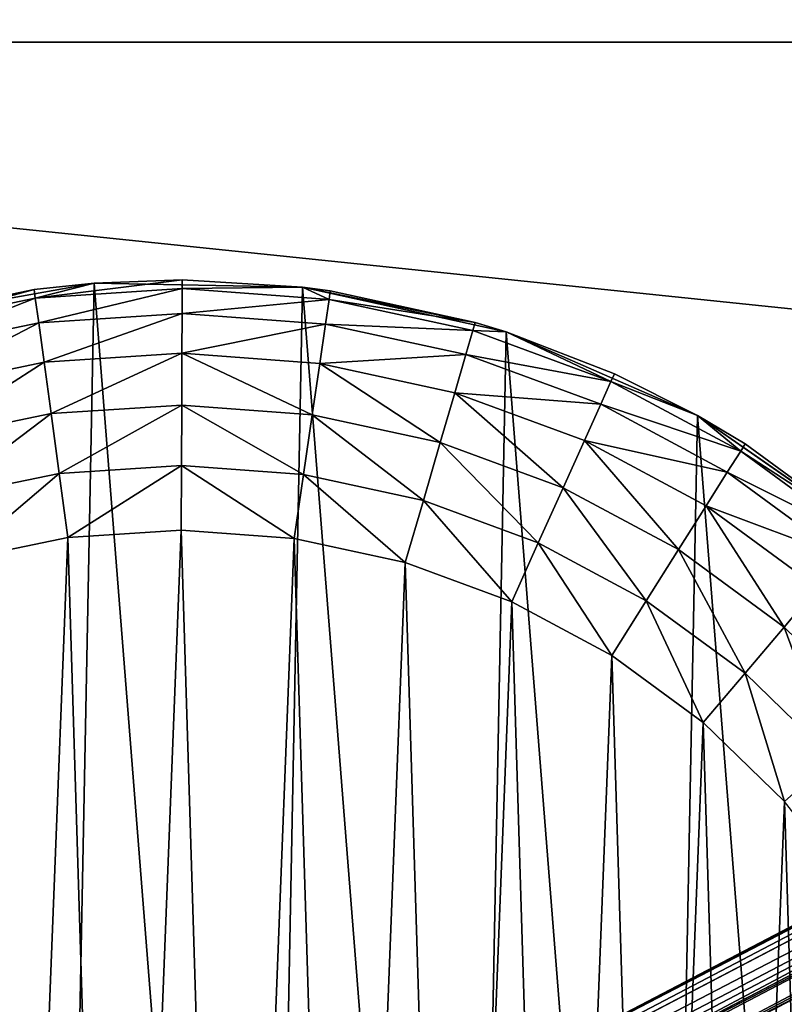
# Model space of a CAD drawing. Header units: millimetres. Extents: x -336 to 335, y 1 to 253.
# Tile 41 of 155: x -214 to -198, y 134 to 153. Entities that reach past the tile are written whole.
import ezdxf

# ---------------------------------------------------------------- set-up
doc = ezdxf.new("R2010")
doc.units = ezdxf.units.MM
doc.header["$LTSCALE"] = 25.4
doc.layers.get('0').update_dxf_attribs({"true_color": 0xff5454})

# ---------------------------------------------------------------- blocks, each defined once
blk = doc.blocks.new('COBA-ANTIQUE-III-9043.STL')
at = {"color": 39, "true_color": 0x42361f}
mesh = blk.add_polyface(dxfattribs=at)
corners = [(-276.053, 252.314, 161.661), (-145.013, 1.658, 161.661), (-335.861, 61.466, 161.661), (-85.205, 192.506, 161.661)]
mesh.append_faces([[corners[k] for k in face] for face in [(0, 1, 2), (1, 0, 3)]], dxfattribs={"vtx0": -1, "color": 39})
mesh = blk.add_polyface(dxfattribs=at)
corners = [(-145.013, 1.658, 167.061), (-276.053, 252.314, 167.061), (-335.861, 61.466, 167.061), (-85.205, 192.506, 167.061)]
mesh.append_faces([[corners[k] for k in face] for face in [(0, 1, 2), (1, 0, 3)]], dxfattribs={"vtx0": -1, "color": 39})
at = {"color": 250, "true_color": 0x262626}
mesh = blk.add_polyface(dxfattribs=at)
corners = [(-296.006, 83.963, 150.811), (-126.037, 172.419, 150.379), (-296.064, 83.531, 150.379), (-126.425, 172.618, 150.811)]
mesh.append_faces([[corners[k] for k in face] for face in [(0, 1, 2), (1, 0, 3)]], dxfattribs={"vtx0": -1, "color": 250})
mesh = blk.add_polyface(dxfattribs=at)
corners = [(-205.761, 131.399, 151.661), (-126.624, 172.702, 151.211), (-296.006, 83.963, 150.811)]
mesh.append_faces([[corners[k] for k in face] for face in [(0, 1, 2)]], dxfattribs={"color": 250})
mesh = blk.add_polyface(dxfattribs=at)
corners = [(-126.624, 172.702, 151.211), (-126.425, 172.618, 150.811), (-296.006, 83.963, 150.811)]
mesh.append_faces([[corners[k] for k in face] for face in [(0, 1, 2)]], dxfattribs={"color": 250})
mesh = blk.add_polyface(dxfattribs=at)
corners = [(-126.625, 172.703, 152.109), (-126.699, 172.732, 151.661), (-205.761, 131.399, 151.661)]
mesh.append_faces([[corners[k] for k in face] for face in [(0, 1, 2)]], dxfattribs={"color": 250})
mesh = blk.add_polyface(dxfattribs=at)
corners = [(-126.699, 172.732, 151.661), (-126.624, 172.702, 151.211), (-205.761, 131.399, 151.661)]
mesh.append_faces([[corners[k] for k in face] for face in [(0, 1, 2)]], dxfattribs={"color": 250})
mesh = blk.add_polyface(dxfattribs=at)
corners = [(-126.625, 172.703, 152.109), (-205.761, 131.399, 151.661), (-205.748, 131.386, 151.906)]
mesh.append_faces([[corners[k] for k in face] for face in [(0, 1, 2)]], dxfattribs={"color": 250})
mesh = blk.add_polyface(dxfattribs=at)
corners = [(-126.425, 172.618, 152.511), (-126.625, 172.703, 152.109), (-205.748, 131.386, 151.906)]
mesh.append_faces([[corners[k] for k in face] for face in [(0, 1, 2)]], dxfattribs={"color": 250})
mesh = blk.add_polyface(dxfattribs=at)
corners = [(-126.425, 172.618, 152.511), (-205.748, 131.386, 151.906), (-205.605, 131.224, 152.511)]
mesh.append_faces([[corners[k] for k in face] for face in [(0, 1, 2)]], dxfattribs={"color": 250})
mesh = blk.add_polyface(dxfattribs=at)
corners = [(-205.216, 130.725, 153.133), (-126.425, 172.618, 152.511), (-205.605, 131.224, 152.511), (-125.782, 172.252, 153.133)]
mesh.append_faces([[corners[k] for k in face] for face in [(0, 1, 2), (1, 0, 3)]], dxfattribs={"vtx0": -1, "color": 250})
mesh = blk.add_polyface(dxfattribs=at)
corners = [(-126.037, 172.419, 150.379), (-295.849, 83.345, 150.19), (-296.064, 83.531, 150.379), (-126.006, 172.136, 150.19)]
mesh.append_faces([[corners[k] for k in face] for face in [(0, 1, 2), (1, 0, 3)]], dxfattribs={"vtx0": -1, "color": 250})
mesh = blk.add_polyface(dxfattribs=at)
corners = [(-125.462, 171.968, 153.3), (-125.782, 172.252, 153.133), (-205.216, 130.725, 153.133)]
mesh.append_faces([[corners[k] for k in face] for face in [(0, 1, 2)]], dxfattribs={"color": 250})
mesh = blk.add_polyface(dxfattribs=at)
corners = [(-126.006, 172.136, 150.19), (-295.738, 83.231, 150.111), (-295.849, 83.345, 150.19)]
mesh.append_faces([[corners[k] for k in face] for face in [(0, 1, 2)]], dxfattribs={"color": 250})
mesh = blk.add_polyface(dxfattribs=at)
corners = [(-126.006, 172.136, 150.19), (-295.332, 82.654, 149.961), (-295.738, 83.231, 150.111)]
mesh.append_faces([[corners[k] for k in face] for face in [(0, 1, 2)]], dxfattribs={"color": 250})
mesh = blk.add_polyface(dxfattribs=at)
corners = [(-125.976, 171.98, 150.111), (-295.332, 82.654, 149.961), (-126.006, 172.136, 150.19)]
mesh.append_faces([[corners[k] for k in face] for face in [(0, 1, 2)]], dxfattribs={"color": 250})
mesh = blk.add_polyface(dxfattribs=at)
corners = [(-125.734, 171.318, 149.961), (-295.332, 82.654, 149.961), (-125.976, 171.98, 150.111)]
mesh.append_faces([[corners[k] for k in face] for face in [(0, 1, 2)]], dxfattribs={"color": 250})
mesh = blk.add_polyface(dxfattribs=at)
corners = [(-125.462, 171.968, 153.3), (-205.216, 130.725, 153.133), (-204.99, 130.381, 153.303)]
mesh.append_faces([[corners[k] for k in face] for face in [(0, 1, 2)]], dxfattribs={"color": 250})
mesh = blk.add_polyface(dxfattribs=at)
corners = [(-125.2, 171.597, 153.361), (-125.462, 171.968, 153.3), (-204.99, 130.381, 153.303)]
mesh.append_faces([[corners[k] for k in face] for face in [(0, 1, 2)]], dxfattribs={"color": 250})
mesh = blk.add_polyface(dxfattribs=at)
corners = [(-125.2, 171.597, 153.361), (-204.99, 130.381, 153.303), (-204.773, 129.997, 153.361)]
mesh.append_faces([[corners[k] for k in face] for face in [(0, 1, 2)]], dxfattribs={"color": 250})
mesh = blk.add_polyface(dxfattribs=at)
corners = [(-125.045, 171.17, 153.3), (-125.2, 171.597, 153.361), (-204.773, 129.997, 153.361)]
mesh.append_faces([[corners[k] for k in face] for face in [(0, 1, 2)]], dxfattribs={"color": 250})
mesh = blk.add_polyface(dxfattribs=at)
corners = [(-125.734, 171.318, 149.961), (-295.09, 81.992, 150.111), (-295.332, 82.654, 149.961)]
mesh.append_faces([[corners[k] for k in face] for face in [(0, 1, 2)]], dxfattribs={"color": 250})
mesh = blk.add_polyface(dxfattribs=at)
corners = [(-125.734, 171.318, 149.961), (-295.06, 81.836, 150.19), (-295.09, 81.992, 150.111)]
mesh.append_faces([[corners[k] for k in face] for face in [(0, 1, 2)]], dxfattribs={"color": 250})
mesh = blk.add_polyface(dxfattribs=at)
corners = [(-125.328, 170.741, 150.111), (-295.06, 81.836, 150.19), (-125.734, 171.318, 149.961)]
mesh.append_faces([[corners[k] for k in face] for face in [(0, 1, 2)]], dxfattribs={"color": 250})
mesh = blk.add_polyface(dxfattribs=at)
corners = [(-125.045, 171.17, 153.3), (-204.773, 129.997, 153.361), (-204.582, 129.6, 153.303)]
mesh.append_faces([[corners[k] for k in face] for face in [(0, 1, 2)]], dxfattribs={"color": 250})
mesh = blk.add_polyface(dxfattribs=at)
corners = [(-124.994, 170.745, 153.133), (-125.045, 171.17, 153.3), (-204.582, 129.6, 153.303)]
mesh.append_faces([[corners[k] for k in face] for face in [(0, 1, 2)]], dxfattribs={"color": 250})
mesh = blk.add_polyface(dxfattribs=at)
corners = [(-125.217, 170.627, 150.19), (-295.06, 81.836, 150.19), (-125.328, 170.741, 150.111)]
mesh.append_faces([[corners[k] for k in face] for face in [(0, 1, 2)]], dxfattribs={"color": 250})
mesh = blk.add_polyface(dxfattribs=at)
corners = [(-125.217, 170.627, 150.19), (-295.029, 81.553, 150.379), (-295.06, 81.836, 150.19), (-125.002, 170.441, 150.379)]
mesh.append_faces([[corners[k] for k in face] for face in [(0, 1, 2), (1, 0, 3)]], dxfattribs={"vtx0": -1, "color": 250})
mesh = blk.add_polyface(dxfattribs=at)
corners = [(-124.994, 170.745, 153.133), (-204.582, 129.6, 153.303), (-204.428, 129.218, 153.133)]
mesh.append_faces([[corners[k] for k in face] for face in [(0, 1, 2)]], dxfattribs={"color": 250})
mesh = blk.add_polyface(dxfattribs=at)
corners = [(-204.24, 128.614, 152.511), (-124.994, 170.745, 153.133), (-204.428, 129.218, 153.133), (-125.06, 170.009, 152.511)]
mesh.append_faces([[corners[k] for k in face] for face in [(0, 1, 2), (1, 0, 3)]], dxfattribs={"vtx0": -1, "color": 250})
mesh = blk.add_polyface(dxfattribs=at)
corners = [(-125.06, 170.009, 150.811), (-295.029, 81.553, 150.379), (-125.002, 170.441, 150.379), (-294.642, 81.354, 150.811)]
mesh.append_faces([[corners[k] for k in face] for face in [(0, 1, 2), (1, 0, 3)]], dxfattribs={"vtx0": -1, "color": 250})
mesh = blk.add_polyface(dxfattribs=at)
corners = [(-294.442, 81.269, 151.212), (-294.642, 81.354, 150.811), (-125.06, 170.009, 150.811)]
mesh.append_faces([[corners[k] for k in face] for face in [(0, 1, 2)]], dxfattribs={"color": 250})
mesh = blk.add_polyface(dxfattribs=at)
corners = [(-215.305, 122.573, 151.661), (-294.442, 81.269, 151.212), (-125.06, 170.009, 150.811)]
mesh.append_faces([[corners[k] for k in face] for face in [(0, 1, 2)]], dxfattribs={"color": 250})
mesh = blk.add_polyface(dxfattribs=at)
corners = [(-215.305, 122.573, 151.661), (-125.06, 170.009, 150.811), (-204.186, 128.386, 151.661)]
mesh.append_faces([[corners[k] for k in face] for face in [(0, 1, 2)]], dxfattribs={"color": 250})
mesh = blk.add_polyface(dxfattribs=at)
corners = [(-204.24, 128.614, 152.511), (-125.105, 169.796, 152.109), (-125.06, 170.009, 152.511)]
mesh.append_faces([[corners[k] for k in face] for face in [(0, 1, 2)]], dxfattribs={"color": 250})
mesh = blk.add_polyface(dxfattribs=at)
corners = [(-204.186, 128.386, 151.661), (-125.06, 170.009, 150.811), (-125.105, 169.796, 151.212)]
mesh.append_faces([[corners[k] for k in face] for face in [(0, 1, 2)]], dxfattribs={"color": 250})
mesh = blk.add_polyface(dxfattribs=at)
corners = [(-204.24, 128.614, 152.511), (-204.19, 128.404, 151.906), (-125.105, 169.796, 152.109)]
mesh.append_faces([[corners[k] for k in face] for face in [(0, 1, 2)]], dxfattribs={"color": 250})
mesh = blk.add_polyface(dxfattribs=at)
corners = [(-125.105, 169.796, 152.109), (-204.19, 128.404, 151.906), (-125.124, 169.719, 151.661)]
mesh.append_faces([[corners[k] for k in face] for face in [(0, 1, 2)]], dxfattribs={"color": 250})
mesh = blk.add_polyface(dxfattribs=at)
corners = [(-204.19, 128.404, 151.906), (-204.186, 128.386, 151.661), (-125.124, 169.719, 151.661)]
mesh.append_faces([[corners[k] for k in face] for face in [(0, 1, 2)]], dxfattribs={"color": 250})
mesh = blk.add_polyface(dxfattribs=at)
corners = [(-204.186, 128.386, 151.661), (-125.105, 169.796, 151.212), (-125.124, 169.719, 151.661)]
mesh.append_faces([[corners[k] for k in face] for face in [(0, 1, 2)]], dxfattribs={"color": 250})
mesh = blk.add_polyface(dxfattribs=at)
corners = [(-249.533, 152.986, 198.061), (250.467, 152.986, 167.061), (-249.533, 152.986, 167.061), (250.467, 152.986, 198.061)]
mesh.append_faces([[corners[k] for k in face] for face in [(0, 1, 2), (1, 0, 3)]], dxfattribs={"vtx0": -1, "color": 250})
mesh = blk.add_polyface(dxfattribs=at)
corners = [(250.467, 100.986, 198.061), (-249.533, 152.986, 198.061), (-249.533, 100.986, 198.061), (250.467, 152.986, 198.061)]
mesh.append_faces([[corners[k] for k in face] for face in [(0, 1, 2), (1, 0, 3)]], dxfattribs={"vtx0": -1, "color": 250})
mesh = blk.add_polyface(dxfattribs=at)
corners = [(250.467, 152.986, 167.061), (-249.533, 100.986, 167.061), (-249.533, 152.986, 167.061), (250.467, 100.986, 167.061)]
mesh.append_faces([[corners[k] for k in face] for face in [(0, 1, 2), (1, 0, 3)]], dxfattribs={"vtx0": -1, "color": 250})
mesh = blk.add_polyface(dxfattribs=at)
corners = [(-210.444, 148.065, 147.955), (-210.443, 148.236, 146.661), (-213.379, 147.873, 147.955)]
mesh.append_faces([[corners[k] for k in face] for face in [(0, 1, 2)]], dxfattribs={"color": 250})
mesh = blk.add_polyface(dxfattribs=at)
corners = [(-213.379, 147.873, 147.955), (-210.443, 148.236, 146.661), (-212.203, 148.17, 146.661)]
mesh.append_faces([[corners[k] for k in face] for face in [(0, 1, 2)]], dxfattribs={"color": 250})
mesh = blk.add_polyface(dxfattribs=at)
corners = [(-210.443, 148.236, 146.661), (-208.038, 148.089, 86.661), (-212.203, 148.17, 86.661)]
mesh.append_faces([[corners[k] for k in face] for face in [(0, 1, 2)]], dxfattribs={"color": 250})
mesh = blk.add_polyface(dxfattribs=at)
corners = [(-210.443, 148.236, 146.661), (-212.203, 148.17, 86.661), (-212.203, 148.17, 146.661)]
mesh.append_faces([[corners[k] for k in face] for face in [(0, 1, 2)]], dxfattribs={"color": 250})
mesh = blk.add_polyface(dxfattribs=at)
corners = [(-210.444, 148.065, 147.955), (-208.038, 148.089, 146.661), (-210.443, 148.236, 146.661)]
mesh.append_faces([[corners[k] for k in face] for face in [(0, 1, 2)]], dxfattribs={"color": 250})
mesh = blk.add_polyface(dxfattribs=at)
corners = [(-208.038, 148.089, 146.661), (-208.038, 148.089, 86.661), (-210.443, 148.236, 146.661)]
mesh.append_faces([[corners[k] for k in face] for face in [(0, 1, 2)]], dxfattribs={"color": 250})
mesh = blk.add_polyface(dxfattribs=at)
corners = [(-231.636, 129.481, 86.661), (-230.985, 121.215, 86.661), (-231.717, 125.316, 86.661), (-230.744, 133.55, 86.661), (-229.466, 117.336, 86.661), (-229.075, 137.367, 86.661), (-227.219, 113.828, 86.661), (-226.694, 140.785, 86.661), (-224.332, 110.826, 86.661), (-223.691, 143.672, 86.661), (-220.914, 108.444, 86.661), (-220.183, 145.919, 86.661), (-217.097, 106.775, 86.661), (-216.304, 147.437, 86.661), (-213.028, 105.883, 86.661), (-212.203, 148.17, 86.661), (-208.863, 105.802, 86.661), (-208.038, 148.089, 86.661), (-204.762, 106.535, 86.661), (-203.969, 147.197, 86.661), (-200.883, 108.053, 86.661), (-200.152, 145.528, 86.661), (-197.375, 110.3, 86.661), (-196.734, 143.146, 86.661), (-194.373, 113.187, 86.661), (-193.847, 140.144, 86.661), (-191.991, 116.605, 86.661), (-191.601, 136.636, 86.661), (-190.322, 120.422, 86.661), (-190.082, 132.757, 86.661), (-189.43, 124.491, 86.661), (-189.349, 128.656, 86.661)]
mesh.append_faces([[corners[k] for k in face] for face in [(0, 1, 2), (30, 29, 31)]], dxfattribs={"vtx0": -1, "color": 250})
mesh.append_faces([[corners[k] for k in face] for face in [(1, 3, 4), (4, 5, 6), (6, 7, 8), (8, 9, 10), (10, 11, 12), (12, 13, 14), (14, 15, 16), (16, 17, 18), (18, 19, 20), (20, 21, 22), (22, 23, 24), (24, 25, 26), (26, 27, 28), (28, 29, 30)]], dxfattribs={"vtx0": -1, "vtx1": -1, "color": 250})
mesh.append_faces([[corners[k] for k in face] for face in [(1, 0, 3), (4, 3, 5), (6, 5, 7), (8, 7, 9), (10, 9, 11), (12, 11, 13), (14, 13, 15), (16, 15, 17), (18, 17, 19), (20, 19, 21), (22, 21, 23), (24, 23, 25), (26, 25, 27), (28, 27, 29)]], dxfattribs={"vtx0": -1, "vtx2": -1, "color": 250})
mesh = blk.add_polyface(dxfattribs=at)
corners = [(-213.402, 148.042, 146.661), (-212.203, 148.17, 86.661), (-216.304, 147.437, 86.661)]
mesh.append_faces([[corners[k] for k in face] for face in [(0, 1, 2)]], dxfattribs={"color": 250})
mesh = blk.add_polyface(dxfattribs=at)
corners = [(-213.402, 148.042, 146.661), (-216.304, 147.437, 86.661), (-216.304, 147.437, 146.661)]
mesh.append_faces([[corners[k] for k in face] for face in [(0, 1, 2)]], dxfattribs={"color": 250})
mesh = blk.add_polyface(dxfattribs=at)
corners = [(-216.258, 147.273, 147.955), (-213.402, 148.042, 146.661), (-216.304, 147.437, 146.661), (-213.379, 147.873, 147.955)]
mesh.append_faces([[corners[k] for k in face] for face in [(0, 1, 2), (1, 0, 3)]], dxfattribs={"vtx0": -1, "color": 250})
mesh = blk.add_polyface(dxfattribs=at)
corners = [(-212.203, 148.17, 146.661), (-212.203, 148.17, 86.661), (-213.402, 148.042, 146.661)]
mesh.append_faces([[corners[k] for k in face] for face in [(0, 1, 2)]], dxfattribs={"color": 250})
mesh = blk.add_polyface(dxfattribs=at)
corners = [(-213.379, 147.873, 147.955), (-212.203, 148.17, 146.661), (-213.402, 148.042, 146.661)]
mesh.append_faces([[corners[k] for k in face] for face in [(0, 1, 2)]], dxfattribs={"color": 250})
mesh = blk.add_polyface(dxfattribs=at)
corners = [(-213.311, 147.378, 149.161), (-210.444, 148.065, 147.955), (-213.379, 147.873, 147.955), (-210.446, 147.566, 149.161)]
mesh.append_faces([[corners[k] for k in face] for face in [(0, 1, 2), (1, 0, 3)]], dxfattribs={"vtx0": -1, "color": 250})
mesh = blk.add_polyface(dxfattribs=at)
corners = [(-210.446, 147.566, 149.161), (-207.511, 147.848, 147.955), (-210.444, 148.065, 147.955), (-207.583, 147.354, 149.161)]
mesh.append_faces([[corners[k] for k in face] for face in [(0, 1, 2), (1, 0, 3)]], dxfattribs={"vtx0": -1, "color": 250})
mesh = blk.add_polyface(dxfattribs=at)
corners = [(-207.511, 147.848, 147.955), (-208.038, 148.089, 146.661), (-210.444, 148.065, 147.955)]
mesh.append_faces([[corners[k] for k in face] for face in [(0, 1, 2)]], dxfattribs={"color": 250})
mesh = blk.add_polyface(dxfattribs=at)
corners = [(-207.487, 148.016, 146.661), (-208.038, 148.089, 86.661), (-208.038, 148.089, 146.661)]
mesh.append_faces([[corners[k] for k in face] for face in [(0, 1, 2)]], dxfattribs={"color": 250})
mesh = blk.add_polyface(dxfattribs=at)
corners = [(-204.589, 147.388, 146.661), (-208.038, 148.089, 86.661), (-207.487, 148.016, 146.661)]
mesh.append_faces([[corners[k] for k in face] for face in [(0, 1, 2)]], dxfattribs={"color": 250})
mesh = blk.add_polyface(dxfattribs=at)
corners = [(-204.589, 147.388, 146.661), (-203.969, 147.197, 86.661), (-208.038, 148.089, 86.661)]
mesh.append_faces([[corners[k] for k in face] for face in [(0, 1, 2)]], dxfattribs={"color": 250})
mesh = blk.add_polyface(dxfattribs=at)
corners = [(-207.511, 147.848, 147.955), (-207.487, 148.016, 146.661), (-208.038, 148.089, 146.661)]
mesh.append_faces([[corners[k] for k in face] for face in [(0, 1, 2)]], dxfattribs={"color": 250})
mesh = blk.add_polyface(dxfattribs=at)
corners = [(-207.511, 147.848, 147.955), (-204.589, 147.388, 146.661), (-207.487, 148.016, 146.661), (-204.637, 147.224, 147.955)]
mesh.append_faces([[corners[k] for k in face] for face in [(0, 1, 2), (1, 0, 3)]], dxfattribs={"vtx0": -1, "color": 250})
mesh = blk.add_polyface(dxfattribs=at)
corners = [(-216.122, 146.793, 149.161), (-213.379, 147.873, 147.955), (-216.258, 147.273, 147.955), (-213.311, 147.378, 149.161)]
mesh.append_faces([[corners[k] for k in face] for face in [(0, 1, 2), (1, 0, 3)]], dxfattribs={"vtx0": -1, "color": 250})
mesh = blk.add_polyface(dxfattribs=at)
corners = [(-207.583, 147.354, 149.161), (-204.637, 147.224, 147.955), (-207.511, 147.848, 147.955), (-204.777, 146.745, 149.161)]
mesh.append_faces([[corners[k] for k in face] for face in [(0, 1, 2), (1, 0, 3)]], dxfattribs={"vtx0": -1, "color": 250})
mesh = blk.add_polyface(dxfattribs=at)
corners = [(-213.204, 146.59, 150.197), (-210.446, 147.566, 149.161), (-213.311, 147.378, 149.161), (-210.449, 146.771, 150.197)]
mesh.append_faces([[corners[k] for k in face] for face in [(0, 1, 2), (1, 0, 3)]], dxfattribs={"vtx0": -1, "color": 250})
mesh = blk.add_polyface(dxfattribs=at)
corners = [(-210.449, 146.771, 150.197), (-207.583, 147.354, 149.161), (-210.446, 147.566, 149.161), (-207.697, 146.567, 150.197)]
mesh.append_faces([[corners[k] for k in face] for face in [(0, 1, 2), (1, 0, 3)]], dxfattribs={"vtx0": -1, "color": 250})
mesh = blk.add_polyface(dxfattribs=at)
corners = [(-215.906, 146.028, 150.197), (-213.311, 147.378, 149.161), (-216.122, 146.793, 149.161), (-213.204, 146.59, 150.197)]
mesh.append_faces([[corners[k] for k in face] for face in [(0, 1, 2), (1, 0, 3)]], dxfattribs={"vtx0": -1, "color": 250})
mesh = blk.add_polyface(dxfattribs=at)
corners = [(-207.697, 146.567, 150.197), (-204.777, 146.745, 149.161), (-207.583, 147.354, 149.161), (-204.999, 145.982, 150.197)]
mesh.append_faces([[corners[k] for k in face] for face in [(0, 1, 2), (1, 0, 3)]], dxfattribs={"vtx0": -1, "color": 250})
mesh = blk.add_polyface(dxfattribs=at)
corners = [(-204.777, 146.745, 149.161), (-201.878, 146.207, 147.955), (-204.637, 147.224, 147.955), (-202.083, 145.751, 149.161)]
mesh.append_faces([[corners[k] for k in face] for face in [(0, 1, 2), (1, 0, 3)]], dxfattribs={"vtx0": -1, "color": 250})
mesh = blk.add_polyface(dxfattribs=at)
corners = [(-204.637, 147.224, 147.955), (-203.969, 147.197, 146.661), (-204.589, 147.388, 146.661)]
mesh.append_faces([[corners[k] for k in face] for face in [(0, 1, 2)]], dxfattribs={"color": 250})
mesh = blk.add_polyface(dxfattribs=at)
corners = [(-201.878, 146.207, 147.955), (-203.969, 147.197, 146.661), (-204.637, 147.224, 147.955)]
mesh.append_faces([[corners[k] for k in face] for face in [(0, 1, 2)]], dxfattribs={"color": 250})
mesh = blk.add_polyface(dxfattribs=at)
corners = [(-203.969, 147.197, 146.661), (-203.969, 147.197, 86.661), (-204.589, 147.388, 146.661)]
mesh.append_faces([[corners[k] for k in face] for face in [(0, 1, 2)]], dxfattribs={"color": 250})
mesh = blk.add_polyface(dxfattribs=at)
corners = [(-201.808, 146.362, 146.661), (-200.152, 145.528, 86.661), (-203.969, 147.197, 86.661)]
mesh.append_faces([[corners[k] for k in face] for face in [(0, 1, 2)]], dxfattribs={"color": 250})
mesh = blk.add_polyface(dxfattribs=at)
corners = [(-201.808, 146.362, 146.661), (-203.969, 147.197, 86.661), (-203.969, 147.197, 146.661)]
mesh.append_faces([[corners[k] for k in face] for face in [(0, 1, 2)]], dxfattribs={"color": 250})
mesh = blk.add_polyface(dxfattribs=at)
corners = [(-201.878, 146.207, 147.955), (-201.808, 146.362, 146.661), (-203.969, 147.197, 146.661)]
mesh.append_faces([[corners[k] for k in face] for face in [(0, 1, 2)]], dxfattribs={"color": 250})
mesh = blk.add_polyface(dxfattribs=at)
corners = [(-213.064, 145.564, 150.991), (-210.449, 146.771, 150.197), (-213.204, 146.59, 150.197), (-210.454, 145.736, 150.991)]
mesh.append_faces([[corners[k] for k in face] for face in [(0, 1, 2), (1, 0, 3)]], dxfattribs={"vtx0": -1, "color": 250})
mesh = blk.add_polyface(dxfattribs=at)
corners = [(-207.845, 145.542, 150.991), (-210.449, 146.771, 150.197), (-210.454, 145.736, 150.991), (-207.697, 146.567, 150.197)]
mesh.append_faces([[corners[k] for k in face] for face in [(0, 1, 2), (1, 0, 3)]], dxfattribs={"vtx0": -1, "color": 250})
mesh = blk.add_polyface(dxfattribs=at)
corners = [(-204.999, 145.982, 150.197), (-202.083, 145.751, 149.161), (-204.777, 146.745, 149.161), (-202.409, 145.027, 150.197)]
mesh.append_faces([[corners[k] for k in face] for face in [(0, 1, 2), (1, 0, 3)]], dxfattribs={"vtx0": -1, "color": 250})
mesh = blk.add_polyface(dxfattribs=at)
corners = [(-215.625, 145.031, 150.991), (-213.204, 146.59, 150.197), (-215.906, 146.028, 150.197), (-213.064, 145.564, 150.991)]
mesh.append_faces([[corners[k] for k in face] for face in [(0, 1, 2), (1, 0, 3)]], dxfattribs={"vtx0": -1, "color": 250})
mesh = blk.add_polyface(dxfattribs=at)
corners = [(-205.289, 144.988, 150.991), (-207.697, 146.567, 150.197), (-207.845, 145.542, 150.991), (-204.999, 145.982, 150.197)]
mesh.append_faces([[corners[k] for k in face] for face in [(0, 1, 2), (1, 0, 3)]], dxfattribs={"vtx0": -1, "color": 250})
mesh = blk.add_polyface(dxfattribs=at)
corners = [(-201.878, 146.207, 147.955), (-200.152, 145.528, 146.661), (-201.808, 146.362, 146.661)]
mesh.append_faces([[corners[k] for k in face] for face in [(0, 1, 2)]], dxfattribs={"color": 250})
mesh = blk.add_polyface(dxfattribs=at)
corners = [(-200.152, 145.528, 146.661), (-200.152, 145.528, 86.661), (-201.808, 146.362, 146.661)]
mesh.append_faces([[corners[k] for k in face] for face in [(0, 1, 2)]], dxfattribs={"color": 250})
mesh = blk.add_polyface(dxfattribs=at)
corners = [(-202.083, 145.751, 149.161), (-199.287, 144.815, 147.955), (-201.878, 146.207, 147.955), (-199.554, 144.393, 149.161)]
mesh.append_faces([[corners[k] for k in face] for face in [(0, 1, 2), (1, 0, 3)]], dxfattribs={"vtx0": -1, "color": 250})
mesh = blk.add_polyface(dxfattribs=at)
corners = [(-199.287, 144.815, 147.955), (-200.152, 145.528, 146.661), (-201.878, 146.207, 147.955)]
mesh.append_faces([[corners[k] for k in face] for face in [(0, 1, 2)]], dxfattribs={"color": 250})
mesh = blk.add_polyface(dxfattribs=at)
corners = [(-202.834, 144.083, 150.991), (-204.999, 145.982, 150.197), (-205.289, 144.988, 150.991), (-202.409, 145.027, 150.197)]
mesh.append_faces([[corners[k] for k in face] for face in [(0, 1, 2), (1, 0, 3)]], dxfattribs={"vtx0": -1, "color": 250})
mesh = blk.add_polyface(dxfattribs=at)
corners = [(-212.901, 144.37, 151.491), (-210.454, 145.736, 150.991), (-213.064, 145.564, 150.991), (-210.459, 144.53, 151.491)]
mesh.append_faces([[corners[k] for k in face] for face in [(0, 1, 2), (1, 0, 3)]], dxfattribs={"vtx0": -1, "color": 250})
mesh = blk.add_polyface(dxfattribs=at)
corners = [(-208.018, 144.349, 151.491), (-210.454, 145.736, 150.991), (-210.459, 144.53, 151.491), (-207.845, 145.542, 150.991)]
mesh.append_faces([[corners[k] for k in face] for face in [(0, 1, 2), (1, 0, 3)]], dxfattribs={"vtx0": -1, "color": 250})
mesh = blk.add_polyface(dxfattribs=at)
corners = [(-202.409, 145.027, 150.197), (-199.554, 144.393, 149.161), (-202.083, 145.751, 149.161), (-199.978, 143.721, 150.197)]
mesh.append_faces([[corners[k] for k in face] for face in [(0, 1, 2), (1, 0, 3)]], dxfattribs={"vtx0": -1, "color": 250})
mesh = blk.add_polyface(dxfattribs=at)
corners = [(-215.298, 143.871, 151.491), (-213.064, 145.564, 150.991), (-215.625, 145.031, 150.991), (-212.901, 144.37, 151.491)]
mesh.append_faces([[corners[k] for k in face] for face in [(0, 1, 2), (1, 0, 3)]], dxfattribs={"vtx0": -1, "color": 250})
mesh = blk.add_polyface(dxfattribs=at)
corners = [(-205.626, 143.83, 151.491), (-207.845, 145.542, 150.991), (-208.018, 144.349, 151.491), (-205.289, 144.988, 150.991)]
mesh.append_faces([[corners[k] for k in face] for face in [(0, 1, 2), (1, 0, 3)]], dxfattribs={"vtx0": -1, "color": 250})
mesh = blk.add_polyface(dxfattribs=at)
corners = [(-196.805, 143.207, 146.661), (-196.734, 143.146, 86.661), (-200.152, 145.528, 86.661)]
mesh.append_faces([[corners[k] for k in face] for face in [(0, 1, 2)]], dxfattribs={"color": 250})
mesh = blk.add_polyface(dxfattribs=at)
corners = [(-196.805, 143.207, 146.661), (-200.152, 145.528, 86.661), (-199.196, 144.959, 146.661)]
mesh.append_faces([[corners[k] for k in face] for face in [(0, 1, 2)]], dxfattribs={"color": 250})
mesh = blk.add_polyface(dxfattribs=at)
corners = [(-199.196, 144.959, 146.661), (-200.152, 145.528, 86.661), (-200.152, 145.528, 146.661)]
mesh.append_faces([[corners[k] for k in face] for face in [(0, 1, 2)]], dxfattribs={"color": 250})
mesh = blk.add_polyface(dxfattribs=at)
corners = [(-199.287, 144.815, 147.955), (-199.196, 144.959, 146.661), (-200.152, 145.528, 146.661)]
mesh.append_faces([[corners[k] for k in face] for face in [(0, 1, 2)]], dxfattribs={"color": 250})
mesh = blk.add_polyface(dxfattribs=at)
corners = [(-203.33, 142.983, 151.491), (-205.289, 144.988, 150.991), (-205.626, 143.83, 151.491), (-202.834, 144.083, 150.991)]
mesh.append_faces([[corners[k] for k in face] for face in [(0, 1, 2), (1, 0, 3)]], dxfattribs={"vtx0": -1, "color": 250})
mesh = blk.add_polyface(dxfattribs=at)
corners = [(-200.53, 142.845, 150.991), (-202.409, 145.027, 150.197), (-202.834, 144.083, 150.991), (-199.978, 143.721, 150.197)]
mesh.append_faces([[corners[k] for k in face] for face in [(0, 1, 2), (1, 0, 3)]], dxfattribs={"vtx0": -1, "color": 250})
mesh = blk.add_polyface(dxfattribs=at)
corners = [(-199.287, 144.815, 147.955), (-196.805, 143.207, 146.661), (-199.196, 144.959, 146.661), (-196.915, 143.076, 147.955)]
mesh.append_faces([[corners[k] for k in face] for face in [(0, 1, 2), (1, 0, 3)]], dxfattribs={"vtx0": -1, "color": 250})
mesh = blk.add_polyface(dxfattribs=at)
corners = [(-199.554, 144.393, 149.161), (-196.915, 143.076, 147.955), (-199.287, 144.815, 147.955), (-197.238, 142.695, 149.161)]
mesh.append_faces([[corners[k] for k in face] for face in [(0, 1, 2), (1, 0, 3)]], dxfattribs={"vtx0": -1, "color": 250})
mesh = blk.add_polyface(dxfattribs=at)
corners = [(-212.727, 143.087, 151.661), (-210.459, 144.53, 151.491), (-212.901, 144.37, 151.491), (-210.464, 143.236, 151.661)]
mesh.append_faces([[corners[k] for k in face] for face in [(0, 1, 2), (1, 0, 3)]], dxfattribs={"vtx0": -1, "color": 250})
mesh = blk.add_polyface(dxfattribs=at)
corners = [(-208.204, 143.068, 151.661), (-210.459, 144.53, 151.491), (-210.464, 143.236, 151.661), (-208.018, 144.349, 151.491)]
mesh.append_faces([[corners[k] for k in face] for face in [(0, 1, 2), (1, 0, 3)]], dxfattribs={"vtx0": -1, "color": 250})
mesh = blk.add_polyface(dxfattribs=at)
corners = [(-214.946, 142.625, 151.661), (-212.901, 144.37, 151.491), (-215.298, 143.871, 151.491), (-212.727, 143.087, 151.661)]
mesh.append_faces([[corners[k] for k in face] for face in [(0, 1, 2), (1, 0, 3)]], dxfattribs={"vtx0": -1, "color": 250})
mesh = blk.add_polyface(dxfattribs=at)
corners = [(-205.988, 142.587, 151.661), (-208.018, 144.349, 151.491), (-208.204, 143.068, 151.661), (-205.626, 143.83, 151.491)]
mesh.append_faces([[corners[k] for k in face] for face in [(0, 1, 2), (1, 0, 3)]], dxfattribs={"vtx0": -1, "color": 250})
mesh = blk.add_polyface(dxfattribs=at)
corners = [(-199.978, 143.721, 150.197), (-197.238, 142.695, 149.161), (-199.554, 144.393, 149.161), (-197.751, 142.089, 150.197)]
mesh.append_faces([[corners[k] for k in face] for face in [(0, 1, 2), (1, 0, 3)]], dxfattribs={"vtx0": -1, "color": 250})
mesh = blk.add_polyface(dxfattribs=at)
corners = [(-201.173, 141.825, 151.491), (-202.834, 144.083, 150.991), (-203.33, 142.983, 151.491), (-200.53, 142.845, 150.991)]
mesh.append_faces([[corners[k] for k in face] for face in [(0, 1, 2), (1, 0, 3)]], dxfattribs={"vtx0": -1, "color": 250})
mesh = blk.add_polyface(dxfattribs=at)
corners = [(-203.861, 141.803, 151.661), (-205.626, 143.83, 151.491), (-205.988, 142.587, 151.661), (-203.33, 142.983, 151.491)]
mesh.append_faces([[corners[k] for k in face] for face in [(0, 1, 2), (1, 0, 3)]], dxfattribs={"vtx0": -1, "color": 250})
mesh = blk.add_polyface(dxfattribs=at)
corners = [(-198.42, 141.298, 150.991), (-199.978, 143.721, 150.197), (-200.53, 142.845, 150.991), (-197.751, 142.089, 150.197)]
mesh.append_faces([[corners[k] for k in face] for face in [(0, 1, 2), (1, 0, 3)]], dxfattribs={"vtx0": -1, "color": 250})
mesh = blk.add_polyface(dxfattribs=at)
corners = [(-226.701, 125.356, 151.661), (-226.524, 129.875, 151.661), (-226.771, 127.622, 151.661), (-226.317, 123.121, 151.661), (-225.966, 132.073, 151.661), (-225.625, 120.962, 151.661), (-225.108, 134.171, 151.661), (-224.64, 118.921, 151.661), (-223.966, 136.13, 151.661), (-223.381, 117.036, 151.661), (-222.563, 137.91, 151.661), (-221.871, 115.345, 151.661), (-220.926, 139.478, 151.661), (-220.14, 113.88, 151.661), (-219.086, 140.803, 151.661), (-218.223, 112.671, 151.661), (-217.08, 141.859, 151.661), (-216.156, 111.74, 151.661), (-214.946, 142.625, 151.661), (-213.979, 111.106, 151.661), (-212.727, 143.087, 151.661), (-211.735, 110.781, 151.661), (-210.464, 143.236, 151.661), (-209.468, 110.771, 151.661), (-208.204, 143.068, 151.661), (-207.222, 111.077, 151.661), (-205.988, 142.587, 151.661), (-205.04, 111.693, 151.661), (-203.861, 141.803, 151.661), (-202.965, 112.606, 151.661), (-201.864, 140.73, 151.661), (-201.037, 113.799, 151.661), (-200.035, 139.39, 151.661), (-199.294, 115.249, 151.661), (-198.411, 137.808, 151.661), (-197.77, 116.927, 151.661), (-197.023, 136.016, 151.661), (-196.495, 118.802, 151.661), (-195.898, 134.048, 151.661), (-195.492, 120.835, 151.661), (-195.057, 131.942, 151.661), (-194.783, 122.988, 151.661), (-194.518, 129.74, 151.661), (-194.379, 125.219, 151.661), (-194.291, 127.484, 151.661)]
mesh.append_faces([[corners[k] for k in face] for face in [(0, 1, 2), (42, 43, 44)]], dxfattribs={"vtx0": -1, "color": 250})
mesh.append_faces([[corners[k] for k in face] for face in [(1, 3, 4), (4, 5, 6), (6, 7, 8), (8, 9, 10), (10, 11, 12), (12, 13, 14), (14, 15, 16), (16, 17, 18), (18, 19, 20), (20, 21, 22), (22, 23, 24), (24, 25, 26), (26, 27, 28), (28, 29, 30), (30, 31, 32), (32, 33, 34), (34, 35, 36), (36, 37, 38), (38, 39, 40), (40, 41, 42)]], dxfattribs={"vtx0": -1, "vtx1": -1, "color": 250})
mesh.append_faces([[corners[k] for k in face] for face in [(1, 0, 3), (4, 3, 5), (6, 5, 7), (8, 7, 9), (10, 9, 11), (12, 11, 13), (14, 13, 15), (16, 15, 17), (18, 17, 19), (20, 19, 21), (22, 21, 23), (24, 23, 25), (26, 25, 27), (28, 27, 29), (30, 29, 31), (32, 31, 33), (34, 33, 35), (36, 35, 37), (38, 37, 39), (40, 39, 41), (42, 41, 43)]], dxfattribs={"vtx0": -1, "vtx2": -1, "color": 250})
mesh = blk.add_polyface(dxfattribs=at)
corners = [(-201.864, 140.73, 151.661), (-203.33, 142.983, 151.491), (-203.861, 141.803, 151.661), (-201.173, 141.825, 151.491)]
mesh.append_faces([[corners[k] for k in face] for face in [(0, 1, 2), (1, 0, 3)]], dxfattribs={"vtx0": -1, "color": 250})
mesh = blk.add_polyface(dxfattribs=at)
corners = [(-199.199, 140.378, 151.491), (-200.53, 142.845, 150.991), (-201.173, 141.825, 151.491), (-198.42, 141.298, 150.991)]
mesh.append_faces([[corners[k] for k in face] for face in [(0, 1, 2), (1, 0, 3)]], dxfattribs={"vtx0": -1, "color": 250})
mesh = blk.add_polyface(dxfattribs=at)
corners = [(-196.546, 139.473, 150.991), (-197.751, 142.089, 150.197), (-198.42, 141.298, 150.991), (-195.774, 140.163, 150.197)]
mesh.append_faces([[corners[k] for k in face] for face in [(0, 1, 2), (1, 0, 3)]], dxfattribs={"vtx0": -1, "color": 250})
mesh = blk.add_polyface(dxfattribs=at)
corners = [(-200.035, 139.39, 151.661), (-201.173, 141.825, 151.491), (-201.864, 140.73, 151.661), (-199.199, 140.378, 151.491)]
mesh.append_faces([[corners[k] for k in face] for face in [(0, 1, 2), (1, 0, 3)]], dxfattribs={"vtx0": -1, "color": 250})
mesh = blk.add_polyface(dxfattribs=at)
corners = [(-197.446, 138.67, 151.491), (-198.42, 141.298, 150.991), (-199.199, 140.378, 151.491), (-196.546, 139.473, 150.991)]
mesh.append_faces([[corners[k] for k in face] for face in [(0, 1, 2), (1, 0, 3)]], dxfattribs={"vtx0": -1, "color": 250})
mesh = blk.add_polyface(dxfattribs=at)
corners = [(-198.411, 137.808, 151.661), (-199.199, 140.378, 151.491), (-200.035, 139.39, 151.661), (-197.446, 138.67, 151.491)]
mesh.append_faces([[corners[k] for k in face] for face in [(0, 1, 2), (1, 0, 3)]], dxfattribs={"vtx0": -1, "color": 250})

msp = doc.modelspace()

# ---------------------------------------------------------------- block references
at = {"color": 0}
msp.add_blockref('COBA-ANTIQUE-III-9043.STL', (0, 0), dxfattribs=at)

doc.saveas('drawing.dxf')
